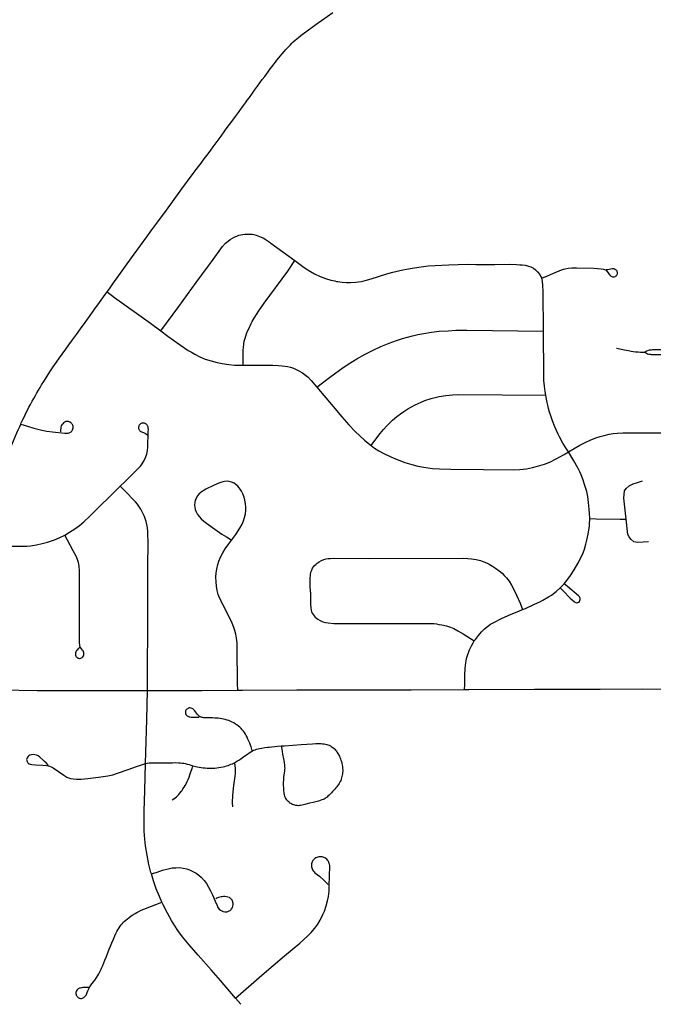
# Model space of a CAD drawing. Header units: feet. Extents: x 2113747 to 2516209, y 960708 to 1356798.
# Tile 66 of 92: x 2281798 to 2285788, y 1199131 to 1205326. Entities that reach past the tile are written whole.
import ezdxf

# ---------------------------------------------------------------- set-up
doc = ezdxf.new("R2010")
doc.units = ezdxf.units.FT
doc.header["$LTSCALE"] = 20
doc.header["$MEASUREMENT"] = 0
doc.layers.add('GM_X_City_Street', color=251, linetype='Continuous')

msp = doc.modelspace()

# ---------------------------------------------------------------- linework, layer by layer
at = {"layer": 'GM_X_City_Street', "flags": 128}
for points in [[(2282347.9, 1203612.9), (2282362.7, 1203633.4), (2282388.3, 1203669.8), (2282411.8, 1203702.3), (2282443.1, 1203744.9), (2282474.7, 1203788.9), (2282519.1, 1203850), (2282558.7, 1203904.7), (2282598.7, 1203959.8), (2282630.3, 1204003.2), (2282660.8, 1204044.9), (2282721.6, 1204126.7), (2282760.3, 1204179.5), (2282819.8, 1204261.1), (2282891.1, 1204357.5), (2282909.3, 1204382.2), (2282924.5, 1204402.6), (2282940.6, 1204423.9), (2282953.6, 1204441.3), (2282968, 1204459.9), (2282984.5, 1204482.1), (2283001, 1204504.6), (2283017.1, 1204526.3), (2283041, 1204559.8), (2283065.8, 1204593.6), (2283090.1, 1204626.6), (2283105.3, 1204647.5), (2283119.2, 1204666.1), (2283140.1, 1204693.9), (2283157.4, 1204717.3), (2283174.8, 1204741.2), (2283190.9, 1204763.4), (2283206.6, 1204785.5), (2283219.2, 1204802.9), (2283232.2, 1204820.7), (2283243.9, 1204836.3), (2283259.5, 1204858), (2283276.5, 1204881.9), (2283294.3, 1204906.6), (2283310, 1204927.5), (2283325.6, 1204948.7), (2283340.8, 1204969.1), (2283351.7, 1204983.9), (2283363, 1204998.7), (2283376, 1205016), (2283387.3, 1205030.8), (2283398.2, 1205045.1), (2283408.2, 1205058.6), (2283417.7, 1205071.1), (2283429, 1205085.1), (2283440.7, 1205098.9), (2283451.6, 1205112), (2283464.2, 1205126.7), (2283474.2, 1205137.6), (2283486, 1205150.1), (2283494.6, 1205159.7), (2283502.9, 1205168.4), (2283512, 1205177.5), (2283520.7, 1205186.2), (2283531.6, 1205196.2), (2283542.4, 1205205.3), (2283553.3, 1205214), (2283568, 1205226.1), (2283584.6, 1205238.7), (2283598.9, 1205249.6), (2283615.4, 1205261.3), (2283661.9, 1205294.7), (2283770.1, 1205370.7)], [(2282685.9, 1203368.1), (2282799.8, 1203521.9), (2282910, 1203671.2), (2282986.4, 1203776.3), (2283005.4, 1203802.6), (2283075.4, 1203899.5), (2283094.5, 1203919.9), (2283111, 1203933), (2283124, 1203942.9), (2283137.5, 1203951.2), (2283153.1, 1203959.4), (2283164.4, 1203964.6), (2283177.6, 1203969), (2283190.2, 1203972.5), (2283203, 1203974.6), (2283215.7, 1203976.4), (2283235.5, 1203977), (2283245.2, 1203977.1), (2283261.7, 1203975.5), (2283271.6, 1203973.7), (2283286, 1203970.2), (2283297.7, 1203966.3), (2283308.6, 1203962), (2283319.1, 1203957.6), (2283334.2, 1203950.3), (2283344.2, 1203944.6), (2283356.8, 1203935.9), (2283368.9, 1203928), (2283379.8, 1203919.8), (2283530.9, 1203810.6)], [(2283205.3, 1203151.1), (2283204.6, 1203186.7), (2283204, 1203209.7), (2283204.8, 1203245.9), (2283206.1, 1203264.1), (2283208.3, 1203284), (2283212.1, 1203303.5), (2283219.6, 1203329.2), (2283229, 1203355.6), (2283244.1, 1203391.1), (2283248.2, 1203399.8), (2283255.7, 1203415.2), (2283261.8, 1203426.9), (2283273.3, 1203447.3), (2283303.5, 1203494.6), (2283336.5, 1203541.5), (2283485.8, 1203742.6), (2283530.9, 1203810.6)], [(2283530.9, 1203810.6), (2283580.4, 1203773.7), (2283601.4, 1203758.5), (2283628.7, 1203741.2), (2283654.1, 1203727), (2283689.3, 1203710.6), (2283722.5, 1203697.7), (2283756.4, 1203687.5), (2283781.2, 1203681.8), (2283792.4, 1203679.1), (2283801.3, 1203677.9), (2283813.7, 1203675.9), (2283829.4, 1203673.9), (2283855.1, 1203672), (2283881, 1203672), (2283913.4, 1203674.4), (2283948.8, 1203679.3), (2283974.2, 1203684.4), (2284011.7, 1203695.2), (2284108.6, 1203725.8), (2284146.5, 1203736.7), (2284210.6, 1203751.2), (2284268.7, 1203762.1), (2284340, 1203773.6), (2284354.7, 1203775.6), (2284369.3, 1203776.3), (2284500.5, 1203783.9), (2284559.5, 1203786.5), (2284618, 1203786.6), (2284669.8, 1203786.3), (2284789.5, 1203786.3), (2284883.7, 1203786.8), (2284926.1, 1203785.5), (2284947, 1203784), (2284961.6, 1203782.6), (2284981.5, 1203780.6), (2285001.2, 1203775.9), (2285017.2, 1203769.9), (2285032.2, 1203761.7), (2285045.9, 1203751.4), (2285057.9, 1203739.4), (2285072, 1203721.9), (2285078.1, 1203712.3), (2285085.4, 1203699.8)], [(2285085.4, 1203699.8), (2285121.3, 1203715.1), (2285154.7, 1203729.2), (2285209.5, 1203751.1), (2285232, 1203757.9), (2285251.7, 1203761.7), (2285275, 1203763.9), (2285304.8, 1203764.2), (2285413, 1203761.5), (2285459, 1203759.1), (2285473.1, 1203757), (2285479.6, 1203754.8), (2285486.2, 1203751.5), (2285490, 1203748.5), (2285494.5, 1203744.5), (2285503.1, 1203733.4), (2285512, 1203720.4), (2285514.9, 1203717.5), (2285518.4, 1203714.6), (2285522.2, 1203712), (2285525.8, 1203710.4), (2285529.9, 1203708.9), (2285534, 1203708.2), (2285538, 1203708.3), (2285542.1, 1203708.6), (2285546.5, 1203709.9), (2285550, 1203711.4), (2285554.4, 1203714.6), (2285557.7, 1203718.5), (2285560, 1203723.2), (2285561, 1203727.4), (2285561.5, 1203731.4), (2285561.2, 1203735.9), (2285560.5, 1203739.6), (2285559.1, 1203743.4), (2285557.1, 1203747), (2285554.5, 1203750), (2285551.4, 1203752.7), (2285547.5, 1203755), (2285544, 1203756.5), (2285540.2, 1203757.4), (2285535.8, 1203757.8), (2285528.3, 1203757.2), (2285520, 1203756), (2285508.6, 1203754), (2285500.9, 1203752.5), (2285490, 1203750.9)], [(2285095.8, 1203366.4), (2285093.8, 1203612.8), (2285092.1, 1203655.7), (2285089.6, 1203679), (2285085.4, 1203699.8)], [(2281805.1, 1202781.6), (2281808.2, 1202788.5), (2281817.6, 1202809.5), (2281827.3, 1202829.7), (2281836.9, 1202849.7), (2281846.3, 1202868.3), (2281856.4, 1202887.9), (2281866, 1202905.3), (2281877.3, 1202926.1), (2281886.6, 1202943.3), (2281896.4, 1202961.3), (2281906.4, 1202978.2), (2281915.9, 1202994.4), (2281926.7, 1203012.4), (2281936, 1203027.7), (2281949.4, 1203049), (2281964.2, 1203072.3), (2281977.3, 1203092.4), (2281992.5, 1203115.4), (2282009.2, 1203140.8), (2282030.7, 1203171.9), (2282049.4, 1203199.2), (2282065.2, 1203221.6), (2282087.6, 1203252.6), (2282107.2, 1203280), (2282130.6, 1203312.1), (2282154.6, 1203345.1), (2282180.6, 1203380.2), (2282210.2, 1203420.2), (2282241, 1203463.6), (2282271.9, 1203506.1), (2282301.4, 1203547.4), (2282336.6, 1203597.3), (2282347.9, 1203612.9)], [(2282347.9, 1203612.9), (2282395.7, 1203578.6), (2282622, 1203415.8), (2282685.9, 1203368.1)], [(2282685.9, 1203368.1), (2282731.3, 1203334.1), (2282765.4, 1203309.4), (2282789.3, 1203292.8), (2282810.4, 1203278), (2282838.3, 1203258.5), (2282859.6, 1203244.9), (2282878.8, 1203233.6), (2282901.4, 1203220.9), (2282933.2, 1203204.6), (2282966.1, 1203190.8), (2283003.1, 1203178.4), (2283040.7, 1203168.2), (2283072.6, 1203162), (2283114.3, 1203155.7), (2283150, 1203152.7), (2283192.3, 1203151.1), (2283205.3, 1203151.1)], [(2283668.6, 1203014.1), (2283740.2, 1203068.8), (2283788.7, 1203104.6), (2283825.6, 1203130.2), (2283865.7, 1203157.7), (2283921.3, 1203192.2), (2283972.5, 1203221.2), (2284019, 1203245.3), (2284072.8, 1203269.3), (2284124.3, 1203290.4), (2284170.9, 1203306.4), (2284207.4, 1203318.9), (2284240.8, 1203329.1), (2284270.4, 1203337.1), (2284305.5, 1203344.5), (2284341.9, 1203351.6), (2284390.4, 1203359.3), (2284439.8, 1203365.3), (2284496.6, 1203369.1), (2284543.7, 1203371.5), (2284612.6, 1203372.6), (2285095.8, 1203366.4)], [(2285110.5, 1202962.4), (2285106.6, 1202986.7), (2285102.7, 1203019.7), (2285099.2, 1203056.2), (2285098, 1203091.1), (2285095.8, 1203366.4)], [(2285556.5, 1203260), (2285606.8, 1203248.7), (2285630.8, 1203243.4), (2285647.7, 1203240), (2285661.1, 1203237.8), (2285676.1, 1203236), (2285691.4, 1203235.2), (2285706.7, 1203234.9), (2285731.9, 1203234.7)], [(2285731.9, 1203234.7), (2285738.9, 1203238.7), (2285745.8, 1203242.5), (2285752.3, 1203245.2), (2285763.6, 1203248.2), (2285773.2, 1203249.5), (2285782.3, 1203250.3), (2285791.9, 1203250.8), (2285839.6, 1203250.1), (2285855.2, 1203249.9)], [(2285731.9, 1203234.7), (2285737.6, 1203231.3), (2285744.1, 1203227.4), (2285751, 1203224.3), (2285759.3, 1203222.1), (2285766.7, 1203220.8), (2285774.9, 1203220), (2285784, 1203219.5), (2285839, 1203219.8), (2285855, 1203219.9)], [(2283205.3, 1203151.1), (2283392.1, 1203151.1), (2283428.4, 1203150.2), (2283450.8, 1203148.7), (2283468.2, 1203146.5), (2283484.5, 1203143.1), (2283502.5, 1203138.7), (2283521.6, 1203133.1), (2283538.3, 1203125.7), (2283556.5, 1203117), (2283579.3, 1203103), (2283598.2, 1203089.3), (2283613.3, 1203076.1), (2283634, 1203054.6), (2283668.6, 1203014.1)], [(2283668.6, 1203014.1), (2283725.2, 1202946.6), (2283771.3, 1202891.1), (2283827.3, 1202826.8), (2283870.4, 1202777.4), (2283909.8, 1202734.2), (2283969.7, 1202679.9), (2283981, 1202669.2), (2284011.1, 1202645.9)], [(2284011.1, 1202645.9), (2284034.6, 1202677.5), (2284068.6, 1202721.4), (2284088.4, 1202747.2), (2284110.3, 1202771.3), (2284144.8, 1202805.6), (2284171.8, 1202828.5), (2284195.1, 1202846), (2284216.4, 1202860.7), (2284242.8, 1202876.8), (2284288.8, 1202902), (2284324.9, 1202919.5), (2284349, 1202929), (2284388.7, 1202942.3), (2284414, 1202949.2), (2284439.3, 1202954.7), (2284480.6, 1202961.6), (2284523, 1202965.3), (2284562.5, 1202967.4), (2285110.5, 1202962.4)], [(2285253.4, 1202606.2), (2285237.5, 1202631.2), (2285218.8, 1202661.5), (2285196.8, 1202701.3), (2285188, 1202718.7), (2285167.9, 1202763.2), (2285152.2, 1202802.2), (2285138.3, 1202844.9), (2285134.5, 1202857.3), (2285128.5, 1202879.2), (2285122.8, 1202901.2), (2285119, 1202917), (2285112.5, 1202948.5), (2285110.5, 1202962.4)], [(2281805.1, 1202781.6), (2281846.9, 1202768.4), (2281887.3, 1202755.7), (2281937.7, 1202742.6), (2281969.6, 1202736.7), (2282005, 1202732.5), (2282082.9, 1202724.7), (2282092.7, 1202723.5), (2282097.4, 1202723.5), (2282103.5, 1202724.1), (2282108.7, 1202725.6), (2282113.8, 1202728), (2282117.5, 1202730.1), (2282121.5, 1202733.5), (2282125.2, 1202736.9), (2282128.2, 1202741.3), (2282130.6, 1202745.4), (2282132.5, 1202750.5), (2282133.9, 1202757.3), (2282134.1, 1202763.6), (2282133.8, 1202767.9), (2282132.2, 1202774), (2282129.8, 1202779.5), (2282126.9, 1202783.4), (2282123.9, 1202787.1), (2282120.9, 1202789.7), (2282117.2, 1202792.5), (2282113.6, 1202794.3), (2282110.2, 1202795.5), (2282105.5, 1202797.1), (2282099.2, 1202797.7), (2282094.2, 1202797.5), (2282088.4, 1202796.6), (2282084.6, 1202795.6), (2282080.3, 1202793.4), (2282077, 1202791.2), (2282073.2, 1202788.4), (2282069.1, 1202783.7), (2282065.4, 1202779.5), (2282062.7, 1202775.8), (2282059.9, 1202769.7), (2282057.7, 1202763), (2282056.2, 1202755.4), (2282054.9, 1202745.9), (2282054.4, 1202739.8), (2282054, 1202732.4)], [(2281638.9, 1202343.5), (2281640.4, 1202348.2), (2281648.2, 1202371.7), (2281659.9, 1202408.2), (2281669.5, 1202437.3), (2281677.8, 1202462.4), (2281686, 1202487.2), (2281694.3, 1202510.6), (2281704.7, 1202539.3), (2281713.8, 1202563.6), (2281723, 1202587.9), (2281730.8, 1202608.3), (2281739.9, 1202631.8), (2281748.6, 1202651.7), (2281759.1, 1202675.6), (2281769.9, 1202700.8), (2281780.6, 1202725.5), (2281789.1, 1202745.5), (2281798.2, 1202765.9), (2281805.1, 1202781.6)], [(2282431.4, 1202390), (2282461.9, 1202419.7), (2282529.2, 1202486.5), (2282558.4, 1202517.2), (2282569.9, 1202532.3), (2282581.4, 1202551.5), (2282590.8, 1202571.9), (2282598.1, 1202593.1), (2282603.1, 1202614.9), (2282605.5, 1202637.1), (2282607.5, 1202731.8), (2282608, 1202748.8), (2282607.7, 1202754.2), (2282606.9, 1202758.9), (2282606.2, 1202763), (2282604.8, 1202767.7), (2282602.9, 1202771.1), (2282600.6, 1202775.1), (2282597.6, 1202778.3), (2282594.7, 1202780.9), (2282591.4, 1202783.2), (2282587.1, 1202785), (2282583.6, 1202786.5), (2282579.4, 1202787.4), (2282575.3, 1202787.7), (2282571.3, 1202787.7), (2282566.8, 1202786.8), (2282563.1, 1202785.1), (2282559.5, 1202782.8), (2282556.3, 1202780.5), (2282553.1, 1202777.3), (2282550.7, 1202774.2), (2282548.7, 1202770.3), (2282547.2, 1202766.2), (2282546.7, 1202762.3), (2282546.6, 1202758.6), (2282546.9, 1202753.9), (2282547.8, 1202750.3), (2282549.6, 1202745.9), (2282551.8, 1202742.7), (2282553.7, 1202739.9), (2282556.5, 1202737.3), (2282560.2, 1202734.9), (2282564.8, 1202732.9), (2282576.7, 1202727.9), (2282590.2, 1202721.8), (2282596.7, 1202717.9), (2282604.1, 1202711.6)], [(2285253.4, 1202606.2), (2285323.9, 1202648.6), (2285357.9, 1202665.8), (2285389.6, 1202679.7), (2285426.4, 1202694.4), (2285452.6, 1202702.7), (2285478.2, 1202710.1), (2285508.6, 1202717.4), (2285534.2, 1202721.3), (2285559.9, 1202723.9), (2285595, 1202725.6), (2285630.1, 1202726.5), (2285804.4, 1202726.9), (2285854.7, 1202727)], [(2284011.1, 1202645.9), (2284032.5, 1202630.8), (2284060, 1202613.1), (2284085.6, 1202598.8), (2284135.4, 1202574.7), (2284174.4, 1202558), (2284223.3, 1202540.1), (2284266.9, 1202526.7), (2284304.7, 1202517), (2284343.1, 1202509.7), (2284398, 1202502.4), (2284440.3, 1202499.5), (2284512.3, 1202497.6), (2284718.7, 1202495.2), (2284908.4, 1202494.4), (2284947.5, 1202496.6), (2284989.6, 1202500.6), (2285027.7, 1202507.8), (2285059.2, 1202515.8), (2285102.7, 1202529.6), (2285135.9, 1202542.7), (2285176.9, 1202562.6), (2285225.5, 1202589.3), (2285253.4, 1202606.2)], [(2285387.5, 1202186.5), (2285387.5, 1202189.2), (2285386.2, 1202218.2), (2285384.1, 1202246.4), (2285379.9, 1202288.8), (2285374.7, 1202324.7), (2285368, 1202357.1), (2285359.5, 1202389), (2285343.5, 1202435.6), (2285332.4, 1202463), (2285324.4, 1202480.8), (2285314.1, 1202501.3), (2285286.7, 1202550), (2285253.4, 1202606.2)], [(2285617.1, 1202183.5), (2285602.1, 1202315.1), (2285603, 1202339.3), (2285605.9, 1202360.7), (2285617.6, 1202377.1), (2285635, 1202393.6), (2285660.2, 1202405.1), (2285688.3, 1202414.8), (2285720.2, 1202424.5)], [(2282081.4, 1202083.4), (2282112.3, 1202100.9), (2282144.9, 1202122.3), (2282173.6, 1202143.6), (2282200.9, 1202166.6), (2282236.6, 1202200), (2282431.4, 1202390)], [(2282602.9, 1201105.1), (2282603, 1201124.9), (2282603.6, 1201249.4), (2282604.2, 1201492.9), (2282604.5, 1201698.5), (2282605.3, 1201884), (2282606.1, 1202037.1), (2282604.9, 1202090), (2282603.8, 1202106.5), (2282601.8, 1202129.6), (2282598.7, 1202149.4), (2282594.1, 1202168.9), (2282590.4, 1202181.6), (2282583.6, 1202200.3), (2282574.2, 1202221.7), (2282561.4, 1202245.1), (2282552.6, 1202259.1), (2282539.1, 1202277.9), (2282526.1, 1202293), (2282457.2, 1202363.1), (2282431.4, 1202390)], [(2283170.6, 1201106.9), (2283170.2, 1201149), (2283168.1, 1201368.9), (2283166.6, 1201404.7), (2283163.7, 1201433.7), (2283158.9, 1201459.1), (2283152.6, 1201481.8), (2283146.1, 1201502.4), (2283135.6, 1201529.5), (2283094.4, 1201614.6), (2283077.1, 1201646.2), (2283069.5, 1201660.9), (2283063.8, 1201672.7), (2283056.9, 1201687.8), (2283048.6, 1201709.6), (2283041.3, 1201735.3), (2283036.5, 1201761.6), (2283034, 1201788.1), (2283033.5, 1201818.1), (2283035.1, 1201844.7), (2283038.3, 1201867.8), (2283045.3, 1201897), (2283052.7, 1201919.1), (2283063, 1201943.7), (2283076.4, 1201970.4), (2283091.8, 1201996.1), (2283114.6, 1202028.5), (2283140.6, 1202062.2), (2283158.9, 1202087.6), (2283184.2, 1202126.8), (2283198.6, 1202152.1), (2283207.7, 1202172.5), (2283214.3, 1202193.9), (2283218.7, 1202216), (2283221, 1202238.4), (2283221.5, 1202257.7), (2283220, 1202280.2), (2283216.5, 1202302.3), (2283211.7, 1202321), (2283203.5, 1202341.6), (2283195.5, 1202359), (2283186.7, 1202372.1), (2283180.8, 1202379.6), (2283170.4, 1202391.5), (2283158.5, 1202401.9), (2283148.3, 1202409.1), (2283131.3, 1202416.9), (2283116.3, 1202420.6), (2283104.1, 1202421.9), (2283088.4, 1202420.4), (2283069.7, 1202416.1), (2283052.1, 1202410), (2283022.6, 1202396.5), (2282969.4, 1202371.6), (2282952.6, 1202362), (2282939.6, 1202352.5), (2282925.7, 1202339.9), (2282916.1, 1202327.7), (2282908.4, 1202314.1), (2282903.8, 1202302.6), (2282900.1, 1202287.4), (2282899.1, 1202271.9), (2282900, 1202259.5), (2282903.3, 1202244.3), (2282908.9, 1202229.6), (2282917.7, 1202212.9), (2282929.1, 1202197.8), (2282940, 1202186), (2282956.8, 1202171.1), (2282996.2, 1202141.9), (2283071.4, 1202088.9), (2283099.8, 1202071.5), (2283128.8, 1202053.9)], [(2285226, 1201776.8), (2285242.6, 1201796.7), (2285266.2, 1201828.5), (2285289.8, 1201864.3), (2285312.9, 1201904.3), (2285339.5, 1201957.1), (2285345.9, 1201972.2), (2285353.7, 1201993.7), (2285363.1, 1202026.3), (2285369.4, 1202050.6), (2285378, 1202088.9), (2285381.8, 1202115.2), (2285384.9, 1202138.2), (2285386.6, 1202159.7), (2285387.6, 1202174.9), (2285387.5, 1202186.5)], [(2285387.5, 1202186.5), (2285426.8, 1202186), (2285577.8, 1202183.9), (2285617.1, 1202183.5)], [(2285757.8, 1202041.1), (2285689.1, 1202036.2), (2285663.9, 1202041.1), (2285645.5, 1202056.6), (2285634.9, 1202072.1), (2285628.1, 1202087.6), (2285617.1, 1202183.5)], [(2281700.3, 1202013.9), (2281782.3, 1202012.5), (2281821.8, 1202012.5), (2281843.6, 1202014), (2281865.2, 1202016), (2281903.7, 1202021.9), (2281938.7, 1202029.3), (2281973.8, 1202038.5), (2281992.5, 1202043.9), (2282016.4, 1202052.6), (2282046.3, 1202066), (2282081.4, 1202083.4)], [(2282177.7, 1201376.6), (2282173.1, 1201372.7), (2282169.4, 1201369.6), (2282164.9, 1201365.7), (2282159.2, 1201359.6), (2282156.2, 1201356.2), (2282153.1, 1201352.3), (2282150.9, 1201348.1), (2282149.5, 1201342.5), (2282148.8, 1201337.5), (2282148.8, 1201332.7), (2282149.6, 1201326.1), (2282150.8, 1201323.2), (2282152.2, 1201320.1), (2282154.2, 1201317.5), (2282157, 1201314), (2282160.9, 1201311), (2282164.6, 1201309.2), (2282168.7, 1201308), (2282173.7, 1201307.2), (2282178.3, 1201307.1), (2282183.1, 1201307.7), (2282188.1, 1201309.7), (2282191.8, 1201312.3), (2282194.2, 1201314.7), (2282196.3, 1201317.6), (2282199.7, 1201323.2), (2282201.1, 1201327.5), (2282202, 1201332), (2282202.5, 1201335.9), (2282202.4, 1201339.2), (2282201.8, 1201342.4), (2282199.8, 1201348.6), (2282196.6, 1201354.3), (2282192.9, 1201359.2), (2282186.5, 1201367.4), (2282180.8, 1201375.5), (2282178.3, 1201379.6), (2282176.8, 1201384.4), (2282175.7, 1201391.8), (2282175.4, 1201403.8), (2282175, 1201452.6), (2282174.9, 1201795.3), (2282174.8, 1201831.6), (2282174.2, 1201857.7), (2282171.6, 1201887.1), (2282167.4, 1201909.7), (2282161.9, 1201928.6), (2282153.3, 1201949.9), (2282135.3, 1201984.9), (2282098.9, 1202051.5), (2282081.4, 1202083.4)], [(2283628.5, 1201724), (2283627.3, 1201768.8), (2283627.7, 1201808.7), (2283629, 1201833), (2283632, 1201848.6), (2283636.4, 1201861.6), (2283642.5, 1201874.2), (2283648.6, 1201884.2), (2283655.1, 1201891.6), (2283662.9, 1201898.9), (2283672, 1201906.7), (2283684.4, 1201915.4), (2283697.5, 1201922.3), (2283713.1, 1201928.8), (2283727.2, 1201932.8), (2283739.4, 1201935.4), (2283752.9, 1201936.6), (2283776.3, 1201937.3), (2283999, 1201936.1), (2284594.2, 1201937), (2284618.8, 1201935.9), (2284643.6, 1201933.7), (2284673, 1201929.2), (2284698.9, 1201922.4), (2284720.8, 1201914.4), (2284738.1, 1201907.6), (2284754.1, 1201899.6), (2284774.4, 1201888), (2284793.5, 1201875), (2284817.9, 1201858.1), (2284835.5, 1201842.6), (2284848.8, 1201828.5), (2284862.5, 1201813.4), (2284879, 1201792.7), (2284895.2, 1201767.6), (2284908.1, 1201744.4), (2284926.4, 1201705.2), (2284948.7, 1201653.9), (2284964.5, 1201614.6)], [(2284964.5, 1201614.6), (2284982.8, 1201622), (2285039.8, 1201647.3), (2285072.3, 1201662.7), (2285092.7, 1201673.6), (2285126.9, 1201693.4), (2285146.4, 1201705.9), (2285175.3, 1201728.3), (2285201.6, 1201751.6)], [(2285201.6, 1201751.6), (2285202.6, 1201752.5), (2285226, 1201776.8)], [(2285201.6, 1201751.6), (2285220.1, 1201732.3), (2285264.6, 1201686.2), (2285279.6, 1201673.4), (2285289.2, 1201665.1), (2285293.8, 1201661.1), (2285299.4, 1201659.3), (2285305.5, 1201657.7), (2285311.5, 1201658.4), (2285317.1, 1201661), (2285321.8, 1201665.2), (2285324.7, 1201670.9), (2285326.7, 1201677.1), (2285327, 1201683.4), (2285326.6, 1201686.6), (2285322.4, 1201694.7), (2285315.6, 1201701.5), (2285248, 1201758.4), (2285226, 1201776.8)], [(2283628.5, 1201724), (2283629.6, 1201647), (2283630.5, 1201627.4), (2283632.8, 1201610.8), (2283635.4, 1201600.9), (2283639.6, 1201591.2), (2283645.2, 1201582.6), (2283658.8, 1201567.4), (2283666.2, 1201560.5), (2283674.4, 1201554.4), (2283689, 1201545.8), (2283707.7, 1201537.8), (2283724, 1201533), (2283740.6, 1201530.1), (2283776.9, 1201527.5), (2283806.8, 1201526.5), (2284040.5, 1201527.5), (2284360.2, 1201526), (2284387.1, 1201526), (2284404.9, 1201525.6), (2284421.8, 1201523.8), (2284438, 1201521.1), (2284455.3, 1201518.2), (2284486.1, 1201511.1), (2284509.9, 1201503.2), (2284531.3, 1201494.7), (2284557.7, 1201481.1), (2284590.8, 1201461.3), (2284660.5, 1201416.7)], [(2284660.5, 1201416.7), (2284667.1, 1201426.6), (2284687.3, 1201452.1), (2284706.3, 1201474.4), (2284724.4, 1201492.5), (2284742.8, 1201507.1), (2284763, 1201521.5), (2284782.6, 1201532.7), (2284832.4, 1201557.3), (2284892.6, 1201584.4), (2284940.2, 1201604.7), (2284964.5, 1201614.6)], [(2284599.4, 1201111.6), (2284600, 1201141.5), (2284601, 1201200.7), (2284602.7, 1201246.3), (2284604.4, 1201261.4), (2284606.3, 1201279.3), (2284608.5, 1201292.7), (2284612, 1201306.6), (2284619, 1201331.3), (2284629.8, 1201360.5), (2284642, 1201386.1), (2284652.7, 1201405.1), (2284660.5, 1201416.7)], [(2281525.9, 1201111.3), (2281550.5, 1201111), (2281678.9, 1201109), (2281907.5, 1201106), (2282137.2, 1201105), (2282374.2, 1201104.6), (2282521.9, 1201105), (2282602.9, 1201105.1)], [(2282590.2, 1200645), (2282592, 1200716.3), (2282598.1, 1200923.1), (2282602.9, 1201105.1)], [(2282602.9, 1201105.1), (2282699.2, 1201105.2), (2282945.2, 1201105), (2283170.6, 1201106.9)], [(2283170.6, 1201106.9), (2283201.6, 1201107.2), (2283543.4, 1201108.8), (2283909.3, 1201108.7), (2284263, 1201109.7), (2284599.4, 1201111.6)], [(2284599.4, 1201111.6), (2284626.7, 1201111.7), (2285039.3, 1201112.7), (2285254.8, 1201114.1), (2285453.2, 1201114.4), (2285717.7, 1201114.7), (2285866.7, 1201113.7)], [(2283263.5, 1200724.7), (2283260.5, 1200734.3), (2283257.9, 1200743), (2283255.3, 1200751.3), (2283251.4, 1200762.1), (2283246.6, 1200773.5), (2283240.5, 1200787.3), (2283235.3, 1200799.1), (2283229.3, 1200811.6), (2283223.7, 1200822.9), (2283218.8, 1200831.2), (2283212.8, 1200840.3), (2283206.3, 1200849), (2283199.3, 1200857.7), (2283191.9, 1200866), (2283183.7, 1200873.8), (2283175.4, 1200880.7), (2283165.4, 1200888.5), (2283157.2, 1200894.2), (2283146.1, 1200900.9), (2283135.1, 1200906.4), (2283124.2, 1200911.6), (2283114.7, 1200915.5), (2283104.1, 1200919.1), (2283092.5, 1200922.5), (2283081.9, 1200925), (2283070.8, 1200927.2), (2283059.4, 1200929), (2283048.6, 1200930.3), (2283038.2, 1200931.2), (2283026.8, 1200931.8), (2283012.6, 1200932.5), (2282958, 1200934), (2282951.8, 1200934.7), (2282945.1, 1200936), (2282940.5, 1200937.3), (2282936.2, 1200939), (2282931.4, 1200941.6), (2282927.6, 1200944.5), (2282922.7, 1200949.5), (2282918.4, 1200953.8), (2282911.9, 1200961.6), (2282904.9, 1200971.2), (2282900.4, 1200977.3), (2282895.4, 1200982.9), (2282891.2, 1200986.6), (2282887.1, 1200989.4), (2282883, 1200992.1), (2282876.8, 1200994.2), (2282870.5, 1200995.1), (2282865.8, 1200995.1), (2282861.5, 1200994.2), (2282857.8, 1200992.6), (2282853.7, 1200990.3), (2282849.8, 1200987.7), (2282847.2, 1200985.1), (2282844.5, 1200981.2), (2282842.8, 1200977.3), (2282841.7, 1200973.1), (2282841.1, 1200969), (2282841.5, 1200965.1), (2282842.4, 1200960.3), (2282844.5, 1200955.1), (2282848, 1200950.4), (2282852.4, 1200946.4), (2282855.8, 1200944.3), (2282860.3, 1200942.1), (2282865.4, 1200940.3), (2282869.7, 1200939.2), (2282877.1, 1200937.8), (2282886.2, 1200936.9), (2282896.6, 1200936.9), (2282911.4, 1200937.3), (2282927.9, 1200938.1)], [(2283263.5, 1200724.7), (2283272.4, 1200729.2), (2283280.7, 1200732.6), (2283289.8, 1200735.7), (2283298.9, 1200738.2), (2283310, 1200740.8), (2283322.4, 1200743), (2283341.9, 1200746.1), (2283358.4, 1200748.2), (2283369.7, 1200749.5), (2283384, 1200751.2), (2283403.6, 1200753), (2283421.4, 1200754.3), (2283445.4, 1200756), (2283464.7, 1200757.4), (2283518.2, 1200761.2), (2283571.2, 1200765.1), (2283642.4, 1200769.8), (2283663.3, 1200770.7), (2283681.5, 1200771.1), (2283693.7, 1200771.1), (2283705.4, 1200770.2), (2283714.5, 1200768.9), (2283722.9, 1200767.4), (2283732.3, 1200765), (2283738.6, 1200762.9), (2283745.8, 1200760.2), (2283754, 1200756.3), (2283759.7, 1200752.8), (2283765.3, 1200748.9), (2283770.1, 1200745.4), (2283777.4, 1200739.1), (2283781.4, 1200735), (2283786.1, 1200729.8), (2283790.6, 1200724.5), (2283794.4, 1200719.4), (2283797.9, 1200714.2), (2283801.9, 1200708.3), (2283804.8, 1200702.8), (2283807.8, 1200697.2), (2283811, 1200690.9), (2283814.4, 1200682.9), (2283817.4, 1200675.5), (2283820.4, 1200667.7), (2283823.5, 1200658.6), (2283826.1, 1200648.1), (2283828.7, 1200636), (2283829.9, 1200627.7), (2283830.8, 1200620.3), (2283831.3, 1200613.8), (2283831.7, 1200606.5), (2283831.7, 1200598.2), (2283831.3, 1200588.2), (2283830.4, 1200579.9), (2283829.1, 1200572.6), (2283827.3, 1200564.8), (2283824.7, 1200555.2), (2283822.1, 1200547.8), (2283819.1, 1200539.6), (2283816.5, 1200533.5), (2283813.4, 1200527.4), (2283809, 1200520.5), (2283804.3, 1200513.1), (2283798.6, 1200505.3), (2283793.9, 1200499.2), (2283788.6, 1200493.1), (2283781.7, 1200485.3), (2283774.2, 1200476.9), (2283767.3, 1200469.3), (2283760.8, 1200461.9), (2283754.2, 1200455.2), (2283746.1, 1200447.1), (2283739.1, 1200440.2), (2283733, 1200434.5), (2283726.1, 1200428.9), (2283720.9, 1200425.4), (2283714.4, 1200421.9), (2283708.3, 1200419.3), (2283700, 1200416.3), (2283690, 1200412.8), (2283679.6, 1200409.8), (2283663.1, 1200405.4), (2283645.7, 1200401.1), (2283623.2, 1200395.5), (2283607.9, 1200391.6), (2283592.3, 1200387.7), (2283575.8, 1200383.8), (2283566.7, 1200382), (2283558.8, 1200380.9), (2283552.4, 1200380.3), (2283545.4, 1200380.7), (2283537.2, 1200382), (2283529.8, 1200383.8), (2283523.3, 1200385.5), (2283515.9, 1200388.2), (2283510.7, 1200390.3), (2283505.2, 1200393.5), (2283499.8, 1200396.8), (2283496.4, 1200399.4), (2283491.6, 1200403.8), (2283487.2, 1200408.1), (2283482.9, 1200412.5), (2283479, 1200417.3), (2283475.1, 1200422.9), (2283471.6, 1200429), (2283469, 1200434.6), (2283466.8, 1200440.7), (2283465.1, 1200448.1), (2283463.8, 1200455.5), (2283462.7, 1200463.2), (2283461.2, 1200475.9), (2283460.3, 1200491.1), (2283459.5, 1200512.2), (2283459.5, 1200526.7), (2283460.3, 1200541.7), (2283461.7, 1200556.7), (2283463.4, 1200573.2), (2283465.6, 1200587.1), (2283466.9, 1200597), (2283468.2, 1200607), (2283468.5, 1200616.6), (2283468.2, 1200625.7), (2283466.9, 1200636.1), (2283464.8, 1200652.7), (2283461.3, 1200675.6), (2283455.7, 1200704.8), (2283452.6, 1200722.1), (2283450, 1200735.2), (2283445.4, 1200756)], [(2281979.9, 1200632.7), (2281963.6, 1200649.7), (2281954.5, 1200658.9), (2281948, 1200664.5), (2281942.6, 1200669.7), (2281925.6, 1200685.7), (2281913.8, 1200693.7), (2281904.1, 1200698.2), (2281893.9, 1200701.1), (2281883.1, 1200702.2), (2281872.3, 1200701), (2281862.2, 1200697.6), (2281855.4, 1200693.3), (2281850, 1200688), (2281845.7, 1200681.7), (2281842.9, 1200674.4), (2281841.8, 1200670.3), (2281842.1, 1200666.5), (2281842.8, 1200662.5), (2281844.1, 1200658.5), (2281846.1, 1200654.9), (2281848.5, 1200651.6), (2281851.3, 1200648.9), (2281857.6, 1200644.6), (2281864.4, 1200641.8), (2281874.7, 1200639.4), (2281898.2, 1200637.1), (2281944.4, 1200635), (2281966.8, 1200633.2), (2281985.5, 1200629.5), (2281997, 1200625.3), (2282008, 1200619.3), (2282075.2, 1200572), (2282095.6, 1200560.1), (2282104.3, 1200556), (2282118.4, 1200551.8), (2282134.6, 1200548.7), (2282154.8, 1200547), (2282184.9, 1200547.5), (2282227.6, 1200551.6), (2282293.1, 1200559), (2282351.9, 1200567.8), (2282384.2, 1200575.2), (2282412.8, 1200583.9), (2282480, 1200607.5), (2282534.4, 1200627.1), (2282564.8, 1200637.6), (2282590.2, 1200645)], [(2283149.6, 1200650.8), (2283157.8, 1200655.2), (2283165.1, 1200659.7), (2283176.8, 1200667.5), (2283189.4, 1200675.8), (2283209.9, 1200689.7), (2283232.4, 1200705.3), (2283242.9, 1200712.2), (2283254, 1200719.2), (2283263.5, 1200724.7)], [(2282626.9, 1199950.9), (2282624.1, 1199960.1), (2282611.4, 1200010.9), (2282599.7, 1200068.6), (2282590.3, 1200126.7), (2282585.4, 1200168.9), (2282581.8, 1200221), (2282581, 1200260.2), (2282581.2, 1200283.4), (2282582.6, 1200345.4), (2282585.3, 1200476.8), (2282590.2, 1200645)], [(2282590.2, 1200645), (2282601, 1200647.3), (2282612.9, 1200649), (2282626.4, 1200650), (2282641.6, 1200650.4), (2282670.4, 1200650.5), (2282709.7, 1200649.6), (2282734.8, 1200649.9), (2282759.9, 1200650.8), (2282781.8, 1200651.1), (2282797.7, 1200650.8), (2282810.4, 1200649.7), (2282821.6, 1200648.6), (2282830.5, 1200647.2), (2282839.4, 1200645.5), (2282851.7, 1200642.3), (2282864.2, 1200638.6), (2282875.5, 1200635.1), (2282888.2, 1200631.3)], [(2282758.2, 1200417.4), (2282769.1, 1200423.9), (2282776.5, 1200429.1), (2282784.3, 1200435.2), (2282792.1, 1200442.1), (2282799.9, 1200450.8), (2282806.4, 1200459), (2282814.2, 1200469.1), (2282819.9, 1200476.9), (2282826, 1200485.6), (2282832.7, 1200496.1), (2282839.9, 1200508.1), (2282847.5, 1200521.5), (2282852.5, 1200532), (2282858.5, 1200545.2), (2282864.2, 1200559.3), (2282869.9, 1200575), (2282876.4, 1200593.7), (2282882.9, 1200614.5), (2282888.2, 1200631.3)], [(2282888.2, 1200631.3), (2282896, 1200629.3), (2282904.5, 1200627.3), (2282916, 1200624.9), (2282928.4, 1200622.9), (2282940.6, 1200621.2), (2282954, 1200619.4), (2282966.2, 1200618.1), (2282979.4, 1200617.1), (2282989.2, 1200616.8), (2283002.3, 1200616.4), (2283014.5, 1200616.6), (2283026.1, 1200617.2), (2283038.4, 1200617.9), (2283051.3, 1200619.8), (2283064.8, 1200622), (2283079.6, 1200625), (2283088.7, 1200627.2), (2283099.5, 1200630.2), (2283109.6, 1200633.5), (2283118.2, 1200636.7), (2283128.2, 1200640.6), (2283137.3, 1200644.5), (2283143.9, 1200647.8), (2283149.6, 1200650.8)], [(2283139.2, 1200373.9), (2283138.7, 1200400), (2283138.8, 1200415.2), (2283139.6, 1200430.4), (2283140.9, 1200446.5), (2283147, 1200507.7), (2283154.6, 1200566.8), (2283156.2, 1200583.7), (2283157.1, 1200598.5), (2283157.1, 1200610.6), (2283156.7, 1200619.3), (2283155.3, 1200629.3), (2283154.1, 1200634.9), (2283152.7, 1200640.6), (2283149.6, 1200650.8)], [(2283157.4, 1199169.8), (2283323, 1199313.6), (2283465.1, 1199435.3), (2283561, 1199515.2), (2283612.3, 1199560.8), (2283632.5, 1199581.8), (2283655.4, 1199609.2), (2283674.2, 1199635.7), (2283689.2, 1199660.8), (2283707.6, 1199695.2), (2283716.5, 1199715.9), (2283727.9, 1199749.8), (2283736.3, 1199781.2), (2283741.6, 1199809.9), (2283745.5, 1199842.1), (2283747.1, 1199874.6), (2283748.4, 1199940.3), (2283750.3, 1199995.9), (2283749.9, 1200003.5), (2283748.6, 1200011.4), (2283747, 1200016.9), (2283745.1, 1200023.2), (2283742.1, 1200029.4), (2283739.5, 1200033.7), (2283736, 1200038.1), (2283731.6, 1200042.8), (2283724.7, 1200048.5), (2283719.5, 1200051.8), (2283714, 1200054.4), (2283708, 1200056.8), (2283702.5, 1200058), (2283693.5, 1200059.1), (2283687.8, 1200059.1), (2283681.4, 1200058.5), (2283675.9, 1200057.2), (2283669.9, 1200055), (2283662.6, 1200051.8), (2283656.8, 1200047.9), (2283652.2, 1200043.6), (2283648.5, 1200039.6), (2283644.4, 1200034.5), (2283639.8, 1200026.7), (2283637.4, 1200021.4), (2283635.7, 1200015.3), (2283634.6, 1200009.5), (2283634.4, 1200003.4), (2283635.3, 1199994.6), (2283636.5, 1199988.6), (2283638.5, 1199983.3), (2283641.7, 1199976.4), (2283646.4, 1199970), (2283651.1, 1199964.1), (2283657, 1199958.7), (2283684.7, 1199936.2), (2283712.5, 1199912.7), (2283717.4, 1199908.1), (2283729.7, 1199895.5), (2283740.1, 1199884.2)], [(2282626.9, 1199950.9), (2282663.3, 1199963), (2282697.6, 1199974.4), (2282732.6, 1199983.2), (2282758.4, 1199988.3), (2282781.9, 1199990.1), (2282804.2, 1199990.5), (2282827, 1199987.5), (2282849.3, 1199982.1), (2282868, 1199975.8), (2282888.9, 1199966.5), (2282908.9, 1199955.1), (2282924.9, 1199943.8), (2282942.1, 1199928.5), (2282960, 1199909.3), (2282973.8, 1199891), (2282987.2, 1199868.5), (2282999.2, 1199845.3), (2283012.9, 1199818.9), (2283029.4, 1199779.6), (2283040.4, 1199752), (2283046.5, 1199740.3), (2283054.4, 1199729.9), (2283061.8, 1199723.3), (2283070, 1199718.1), (2283079.2, 1199714.4), (2283088.8, 1199712.6), (2283098.6, 1199712.5), (2283103.5, 1199713.1), (2283108.2, 1199714.5), (2283113.7, 1199716.1), (2283117.3, 1199718.2), (2283122.4, 1199721.1), (2283125.6, 1199723.7), (2283129.8, 1199727.6), (2283132.5, 1199730.6), (2283137.8, 1199738.9), (2283141, 1199748.2), (2283142, 1199758), (2283141.9, 1199764.7), (2283140.8, 1199771.1), (2283139.6, 1199776), (2283138, 1199780.5), (2283135.9, 1199785.4), (2283133, 1199789.5), (2283130.2, 1199793), (2283126.3, 1199796.1), (2283118.2, 1199801.6), (2283109, 1199805.5), (2283099.4, 1199807.6), (2283089.6, 1199808.2), (2283081.8, 1199808.4), (2283072.6, 1199807.8), (2283066.4, 1199806.9), (2283059, 1199805.1), (2283049.2, 1199802.1), (2283039.7, 1199798.3), (2283033.2, 1199794.9)], [(2282693.5, 1199773.3), (2282677.2, 1199809.2), (2282657.4, 1199857.6), (2282640, 1199906.9), (2282626.9, 1199950.9)], [(2282233, 1199237.1), (2282205.2, 1199236.2), (2282194.8, 1199235.4), (2282188.2, 1199234.6), (2282181.3, 1199233.2), (2282175.4, 1199231.5), (2282170.5, 1199229.7), (2282166.5, 1199227.3), (2282162.7, 1199224.5), (2282159.2, 1199220.7), (2282155.7, 1199215.4), (2282153.5, 1199210.6), (2282152.2, 1199204.5), (2282151.8, 1199199.3), (2282152.7, 1199193.2), (2282154.4, 1199188), (2282157, 1199183.2), (2282160, 1199178.9), (2282163.5, 1199175), (2282167.5, 1199171.9), (2282172.2, 1199169.4), (2282176.5, 1199168.2), (2282181.7, 1199167.6), (2282187.4, 1199168), (2282192.5, 1199169.2), (2282197.4, 1199171.5), (2282201.3, 1199173.5), (2282205.6, 1199177.2), (2282209.1, 1199180.2), (2282212.6, 1199184.1), (2282215.6, 1199188), (2282218.7, 1199192.8), (2282221.3, 1199198.4), (2282223.8, 1199204.5), (2282227.7, 1199214.4), (2282231.7, 1199224), (2282235.6, 1199232.5), (2282239.5, 1199239.7), (2282243.9, 1199246.7), (2282253, 1199259.2), (2282264.3, 1199274.4), (2282275.1, 1199288.9), (2282283.9, 1199302.2), (2282290.4, 1199312.2), (2282296.5, 1199322.1), (2282300.8, 1199330), (2282305.6, 1199339.6), (2282311.2, 1199351.7), (2282315.5, 1199361.2), (2282321.5, 1199375.6), (2282327.8, 1199391.6), (2282334.7, 1199408.6), (2282343.8, 1199431.1), (2282353.1, 1199455), (2282362.1, 1199478), (2282369.9, 1199497.1), (2282378.2, 1199517.5), (2282387.7, 1199540.3), (2282396.4, 1199560.5), (2282403.6, 1199576.3), (2282409.5, 1199588.3), (2282416, 1199599.4), (2282423.4, 1199611.3), (2282430.4, 1199621.5), (2282437.3, 1199630.4), (2282444.2, 1199639.1), (2282451.2, 1199646.5), (2282458.4, 1199653.6), (2282466.4, 1199660.8), (2282475.8, 1199668.6), (2282487.7, 1199677.7), (2282499.4, 1199686.4), (2282511.2, 1199694.2), (2282524.2, 1199702.6), (2282535.9, 1199709), (2282548.9, 1199715.5), (2282563.2, 1199722), (2282580.5, 1199729.3), (2282628.8, 1199748.5), (2282681.8, 1199768.8), (2282693.5, 1199773.3)], [(2283157.4, 1199169.8), (2283062.5, 1199280), (2283004.2, 1199346.8), (2282921, 1199439.9), (2282865.1, 1199504.3), (2282823.8, 1199555.1), (2282794.4, 1199594.3), (2282774.2, 1199624), (2282753.7, 1199657.4), (2282728.2, 1199703.1), (2282701.6, 1199755.6), (2282693.5, 1199773.3)], [(2283191.2, 1199130.6), (2283157.4, 1199169.8)]]:
    msp.add_lwpolyline(points, dxfattribs=at)

doc.saveas('drawing.dxf')
